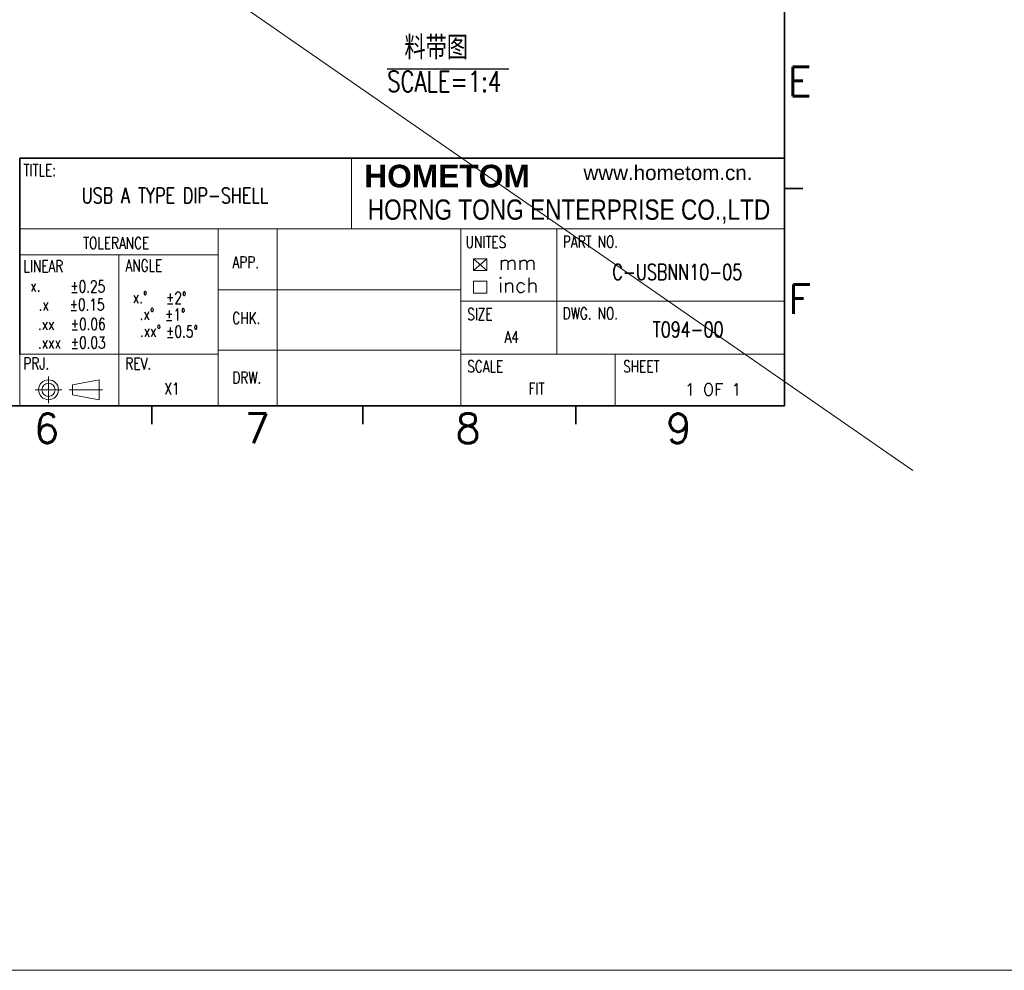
# Model space of a CAD drawing. Header units: millimetres. Extents: x -1657 to 8845, y -11980 to 3013.
# Tile 238 of 256: x 676 to 725, y 2154 to 2201. Entities that reach past the tile are written whole.
import ezdxf
from ezdxf.enums import TextEntityAlignment as Align

# ---------------------------------------------------------------- set-up
doc = ezdxf.new("R2010")
doc.units = ezdxf.units.MM
doc.layers.add('FMT', color=7, linetype='Continuous', lineweight=35)
doc.layers.add('标注', color=3, linetype='Continuous', lineweight=9)
doc.styles.add('english', font='romans.shx', dxfattribs={"width": 0.75, "height": 2.5})
doc.styles.add('Roman', font='romans', dxfattribs={"bigfont": 'bigfont'})
doc.styles.add('SLDTEXTSTYLE0', font='txt', dxfattribs={"width": 0.75})
doc.styles.add('txt', font='txt.shx', dxfattribs={"width": 0.8, "height": 2.5})

msp = doc.modelspace()

# ---------------------------------------------------------------- linework, layer by layer
at = {"color": 7, "linetype": 'Continuous'}
msp.add_line((693.9913, 2198.7649), (700.0158, 2198.7649), dxfattribs=at)
at = {"layer": 'FMT'}
for p, q in [((713.6316, 2246.6285), (713.6316, 2182.1168)), ((675.8332, 2194.3542), (675.8332, 2184.6609)), ((713.6316, 2194.3542), (675.8332, 2194.3542)), ((713.6316, 2193.3836), (713.6316, 2182.1168)), ((714.5402, 2192.8566), (713.6316, 2192.8566)), ((713.6316, 2182.1168), (619.8625, 2182.1168)), ((682.3716, 2182.1168), (682.3716, 2181.2081)), ((692.788, 2182.1168), (692.788, 2181.2081)), ((703.3193, 2182.1168), (703.3193, 2181.2081))]:
    msp.add_line(p, q, dxfattribs=at)
at = {"layer": 'FMT', "color": 4, "lineweight": 15}
for p, q in [((692.232, 2194.3542), (692.232, 2190.8578)), ((713.6316, 2190.8578), (675.8332, 2190.8578)), ((685.6462, 2190.8578), (685.6462, 2182.1168)), ((688.5588, 2190.8578), (688.5588, 2182.1168)), ((697.64, 2190.8578), (697.64, 2182.1168)), ((702.378, 2190.8578), (702.378, 2184.6609)), ((675.8332, 2189.5749), (685.6462, 2189.5749)), ((680.7397, 2189.5749), (680.7397, 2182.1168)), ((698.9191, 2189.381), (698.2644, 2188.7944)), ((698.2644, 2189.381), (698.9191, 2188.7944)), ((697.64, 2187.8411), (685.6462, 2187.8411)), ((713.6316, 2187.2832), (697.64, 2187.2832)), ((675.8332, 2184.6609), (675.8332, 2182.1168)), ((685.6462, 2184.6609), (675.8332, 2184.6609)), ((697.64, 2184.8683), (685.6462, 2184.8683)), ((713.6316, 2184.6609), (697.64, 2184.6609)), ((705.2723, 2184.6609), (705.2723, 2182.1168)), ((677.2574, 2182.2501), (677.2574, 2183.5585)), ((678.4457, 2183.1496), (679.7541, 2183.395)), ((678.4457, 2183.1496), (678.4457, 2182.659)), ((679.7541, 2182.4137), (679.7541, 2183.395)), ((676.6032, 2182.9043), (677.9116, 2182.9043)), ((678.2822, 2182.9043), (679.9177, 2182.9043)), ((678.4457, 2182.659), (679.7541, 2182.4137))]:
    msp.add_line(p, q, dxfattribs=at)
for points in [[(698.2644, 2189.381), (698.9191, 2189.381), (698.9191, 2188.7944), (698.2644, 2188.7944)], [(698.2644, 2188.2705), (698.9191, 2188.2705), (698.9191, 2187.6839), (698.2644, 2187.6839)]]:
    msp.add_lwpolyline(points, close=True, dxfattribs=at)
for radius in [0.4907, 0.3271]:
    msp.add_circle((677.2574, 2182.9043), radius, dxfattribs=at)
at = {"layer": '标注', "ltscale": 5}
msp.add_line((614.8706, 2251.7219), (719.9858, 2178.9177), dxfattribs=at)
at = {"layer": '标注', "ltscale": 0.5}
msp.add_lwpolyline([(604.2642, 2382.3289), (928.3651, 2382.3289), (928.3651, 2154.2149), (604.2642, 2154.2149)], close=True, dxfattribs=at)

# ---------------------------------------------------------------- texts
at = {"color": 7, "linetype": 'Continuous', "insert": (693.9913, 2200.3658), "char_height": 0.880646, "attachment_point": 1, "style": 'SLDTEXTSTYLE0'}
msp.add_mtext('{\\fYouYuan|b0|i0|c134|p49;\\H1.164x;   料带图\\Fromans.shx|c0;\\PSCALE=1:4\\P\\H0.7734x; }', dxfattribs=at)
at = {"color": 7, "width": 15.472935, "attachment_point": 1, "style": 'english'}
for s, insert, char_height in [('USB A TYPE DIP-SHELL', (678.8981, 2192.8883), 0.767222), ('C-USBNN10-05', (705.1353, 2189.1083), 0.767222), ('T094-00', (707.125, 2186.268), 0.76722)]:
    msp.add_mtext(s, dxfattribs=dict(at, insert=insert, char_height=char_height))
at = {"layer": 'FMT', "style": 'english'}
for s, p in [('E', (714.3972, 2198.1447)), ('F', (714.3972, 2187.3867))]:
    msp.add_text(s, height=1.4538, dxfattribs=at).set_placement(p, align=Align.MIDDLE_CENTER)
at = {"layer": 'FMT', "color": 4, "lineweight": 15, "style": 'english'}
msp.add_text('1 OF 1', height=0.58274, dxfattribs=at).set_placement((708.7134, 2182.6248))
at = {"layer": 'FMT', "style": 'english'}
for s, p in [('6', (677.1634, 2180.2726)), ('7', (687.5798, 2180.2726)), ('8', (697.9962, 2180.2726)), ('9', (708.4125, 2180.2726))]:
    msp.add_text(s, height=1.4538, dxfattribs=at).set_placement(p, align=Align.CENTER)
at = {"layer": 'FMT', "color": 4, "lineweight": 15, "attachment_point": 1}
for s, insert, char_height, width, style in [('TITLE:', (676.0134, 2194.0512), 0.58274, 6.071433, 'english'), ('{\\fArial|b0|i0|c0|p34;HORNG TONG ENTERPRISE CO.,LTD}', (693.0361, 2192.3082), 1.001631, 29.814617, 'txt'), ('TOLERANCE', (678.9601, 2190.4454), 0.58274, 6.071433, 'english'), ('UNITES', (697.8763, 2190.4947), 0.58274, 6.071433, 'english'), ('PART NO.', (702.6811, 2190.5101), 0.58274, 6.071433, 'english'), ('APP.', (686.3535, 2189.4954), 0.58274, 6.071433, 'english'), ('mm', (699.5026, 2189.5565), 0.72689, 1.311314, 'Roman'), ('LINEAR', (676.0153, 2189.3057), 0.58274, 6.071433, 'english'), ('ANGLE', (681.0593, 2189.3391), 0.58274, 6.071433, 'english'), ('inch', (699.4704, 2188.4342), 0.72689, 6.542031, 'Roman'), ('x.', (676.3583, 2188.337), 0.58274, 6.071433, 'english'), ('%%p0.25', (678.3346, 2188.3001), 0.58274, 6.071433, 'english'), ('%%p0.15', (678.3022, 2187.4041), 0.58274, 6.071433, 'english'), ('x.%%d', (681.4199, 2187.7672), 0.58274, 6.071433, 'english'), ('%%p2%%d', (683.0666, 2187.7373), 0.58274, 6.071433, 'english'), ('.x', (676.7669, 2187.4041), 0.58274, 6.071433, 'english'), ('.x%%d', (681.7618, 2186.9429), 0.58274, 6.071433, 'english'), ('%%p1%%d', (683.0179, 2186.913), 0.58274, 6.071433, 'english'), ('SIZE', (697.9555, 2186.9296), 0.58274, 6.071433, 'english'), ('DWG. NO.', (702.6795, 2186.9704), 0.58274, 6.071433, 'english'), ('%%p0.06', (678.3557, 2186.4462), 0.58274, 6.071433, 'english'), ('CHK.', (686.3382, 2186.741), 0.58274, 6.071433, 'english'), ('.xx', (676.7331, 2186.4462), 0.58274, 6.071433, 'english'), ('.xx%%d', (681.7742, 2186.1021), 0.58274, 6.071433, 'english'), ('%%p0.5%%d', (683.0711, 2186.0721), 0.58274, 6.071433, 'english'), ('%%p0.03', (678.3557, 2185.5282), 0.58274, 6.071433, 'english'), ('A4', (699.8003, 2185.8079), 0.58274, 6.071433, 'english'), ('.xxx', (676.7331, 2185.5282), 0.58274, 6.071433, 'english'), ('PRJ.', (676.0153, 2184.492), 0.58274, 6.071433, 'english'), ('REV.', (681.0593, 2184.4903), 0.58274, 6.071433, 'english'), ('SCALE', (697.9555, 2184.352), 0.58274, 6.071433, 'english'), ('SHEET', (705.6654, 2184.352), 0.58274, 6.071433, 'english'), ('DRW.', (686.3478, 2183.7947), 0.58274, 6.071433, 'english'), ('X1', (682.9868, 2183.2523), 0.58274, 6.071433, 'english'), ('FIT', (700.9849, 2183.2555), 0.58274, 6.071433, 'english')]:
    msp.add_mtext(s, dxfattribs=dict(at, insert=insert, char_height=char_height, width=width, style=style))
for s, insert, char_height, width in [('{\\fArial|b1|i0|c0|p34;HOMETOM}', (692.8663, 2194.0265), 1.121826, 4.911212), ('{\\fArial|b0|i0|c0|p34;www.hometom.cn.}', (703.7028, 2193.9955), 0.726903, 9.84245)]:
    msp.add_mtext(s, dxfattribs=dict(at, insert=insert, char_height=char_height, width=width))

doc.saveas('drawing.dxf')
